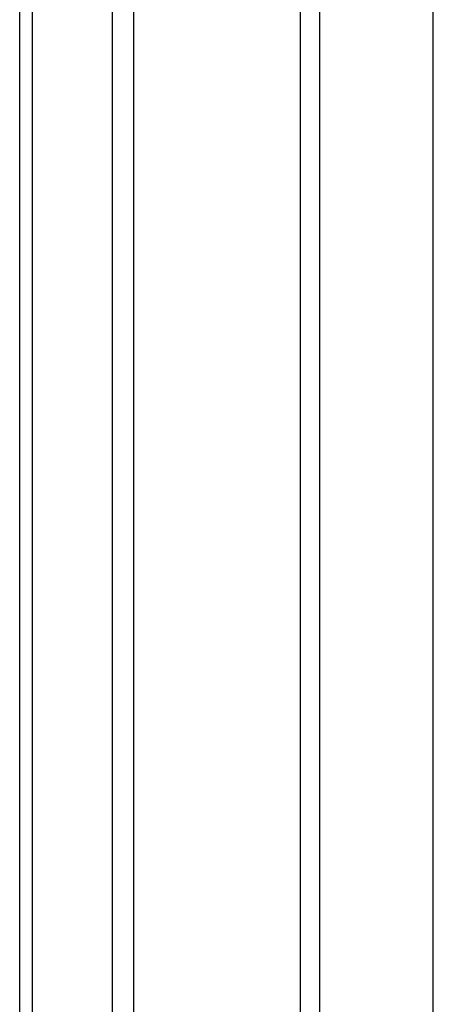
# Model space of a CAD drawing. Header units: inches. Extents: x 18 to 430, y 47 to 208.
# Tile 90 of 112: x 390.515 to 391.449, y 165.718 to 167.94. Entities that reach past the tile are written whole.
import ezdxf

# ---------------------------------------------------------------- set-up
doc = ezdxf.new("R2010")
doc.units = ezdxf.units.IN
doc.header["$MEASUREMENT"] = 0
doc.layers.add('Visible Edges(ANSI)', color=7, linetype='Continuous', lineweight=25)
doc.layers.add('Visible Tangent Edges(ANSI)', color=7, linetype='Continuous', lineweight=25)

msp = doc.modelspace()

# ---------------------------------------------------------------- linework, layer by layer
at = {"layer": 'Visible Edges(ANSI)'}
for p, q in [((390.5154, 153.1016), (390.5154, 181.9462)), ((390.7731, 152.8621), (390.7731, 181.9526)), ((390.725, 152.8344), (390.725, 181.9249)), ((391.4488, 152.4176), (391.4488, 181.5081))]:
    msp.add_line(p, q, dxfattribs=at)
at = {"layer": 'Visible Tangent Edges(ANSI)'}
for p, q in [((391.1485, 182.2479), (391.1485, 153.4656)), ((391.1923, 182.1653), (391.1923, 153.5481)), ((390.5444, 152.9862), (390.5444, 181.9811))]:
    msp.add_line(p, q, dxfattribs=at)

doc.saveas('drawing.dxf')
